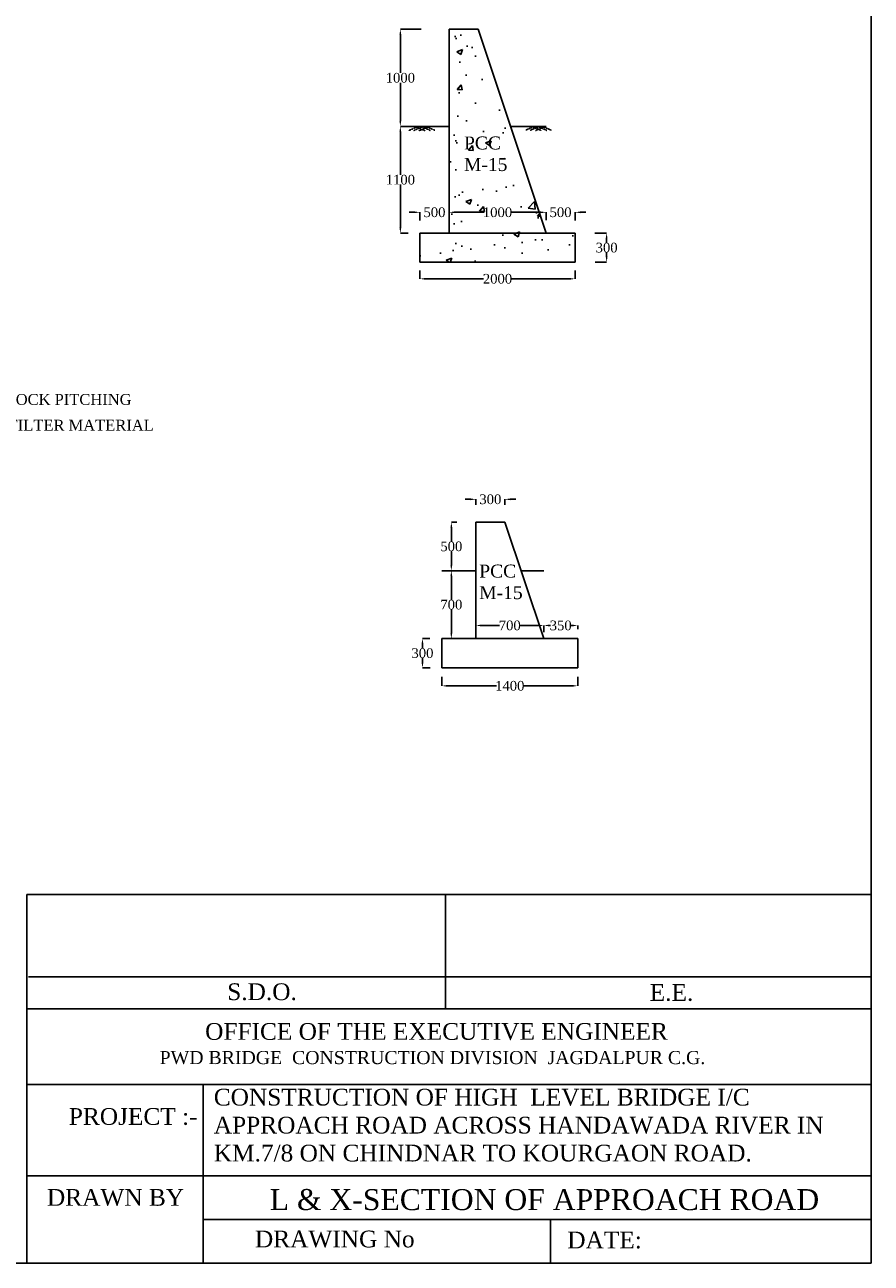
# Model space of a CAD drawing. Header units: millimetres. Extents: x -18859927 to 5748923, y -509130 to 320261.
# Tile 3 of 5: x 5670392 to 5748923, y -509130 to -394276. Entities that reach past the tile are written whole.
import ezdxf

# ---------------------------------------------------------------- set-up
doc = ezdxf.new("R2010")
doc.units = ezdxf.units.MM
doc.header["$MEASUREMENT"] = 0
doc.linetypes.add('HIDDEN', pattern=[0.375, 0.25, -0.125])
doc.styles.get("Standard").update_dxf_attribs({"font": 'times.ttf'})
doc.styles.add('style1', font='txt.shx', dxfattribs={"height": 1})
doc.dimstyles.get("Standard").update_dxf_attribs({"dimtxt": 400, "dimasz": 215, "dimexe": 0.18, "dimexo": 0.0625, "dimgap": 0.09, "dimtad": 0, "dimtih": 1, "dimtoh": 1, "dimdec": 0, "dimzin": 4, "dimdsep": 46, "dimtxsty": 'Standard', "dimblk": 'OPEN90', "dimcen": 0, "dimadec": 0, "dimazin": 1, "dimtfac": 1, "dimtdec": 0, "dimtix": 1, "dimtofl": 0, "dimtmove": 0, "dimatfit": 3, "dimldrblk": 'OPEN30', "dimfxl": 0, "dimtolj": 1, "dimtzin": 0, "dimarcsym": 0})
pattern_1 = [(50, (544616.2, -542207), (5379.4514, -470.641), [562.5, -6187.5]), (355, (544616, -542207), (-1040.635, 5641.441), [450, -4950]), (100.45144, (545064.5, -542246), (4338.8164, 5170.8), [478.0514, -5258.566]), (46.1842, (544616, -540707), (8004.31, -1241.395), [843.75, -9281.25]), (96.63564, (545283, -540810), (7009.965, 7305.89), [717.078, -7887.853]), (351.18416, (544616, -540707), (7009.965, 7305.89), [675, -7425]), (21, (545366.2, -541082), (4476.803, -3019.6417), [562.5, -6187.5]), (326, (545366, -541082), (1824.865, 5438.6253), [450, -4950]), (71.45144, (545739.3, -541333.5), (6301.668, 2418.9836), [478.0514, -5258.566]), (37.5, (544616.2, -542206.8), (91.1989, 2496.7039), [0, -4890, 0, -5025, 0, -4968.75]), (7.5, (544616.2, -542206.8), (1973.0215, 2958.0878), [0, -2865, 0, -4777.5, 0, -1893.75]), (327.5, (542943.7, -542206.8), (4003.6683, -169.1615), [0, -1875, 0, -5850, 0, -7762.5]), (317.5, (542193.7, -542206.8), (4373.8963, 750.7874), [0, -2437.5, 0, -3885, 0, -5512.5])]

# ---------------------------------------------------------------- blocks, each defined once
blk = doc.blocks.new('*D27')
at = {"color": 0, "linetype": 'Continuous', "lineweight": -2, "transparency": 16777216}
for p, q in [((5707168, -394695), (5705238, -394695)), ((5705238, -395195), (5705238, -398737)), ((5705238, -403195), (5705238, -399653)), ((5707051, -403695), (5705238, -403695))]:
    blk.add_line(p, q, dxfattribs=at)
at = {"color": 0, "linetype": 'Continuous', "transparency": 16777216}
for points in [[(5705154, -395195), (5705321, -395195), (5705238, -394695)], [(5705154, -403195), (5705321, -403195), (5705238, -403695)]]:
    blk.add_solid(points, dxfattribs=at)
at = {"layer": 'Defpoints', "color": 0, "linetype": 'Continuous', "transparency": 16777216}
for p in [(5707168, -394695), (5705238, -403695), (5707051, -403695)]:
    blk.add_point(p, dxfattribs=at)
at = {"color": 0, "linetype": 'Continuous', "transparency": 16777216, "insert": (5705238, -399195), "char_height": 500, "attachment_point": 5}
blk.add_mtext('\\A1;{\\H1.8x;1000}', dxfattribs=at)
blk = doc.blocks.new('*D28')
at = {"color": 0, "linetype": 'Continuous', "lineweight": -2, "transparency": 16777216}
for p, q in [((5707051, -403695), (5705238, -403695)), ((5705238, -404195), (5705238, -408187)), ((5705238, -413095), (5705238, -409103)), ((5705971, -413595), (5705238, -413595))]:
    blk.add_line(p, q, dxfattribs=at)
at = {"color": 0, "linetype": 'Continuous', "transparency": 16777216}
for points in [[(5705154, -404195), (5705321, -404195), (5705238, -403695)], [(5705154, -413095), (5705321, -413095), (5705238, -413595)]]:
    blk.add_solid(points, dxfattribs=at)
at = {"layer": 'Defpoints', "color": 0, "linetype": 'Continuous', "transparency": 16777216}
for p in [(5707051, -403695), (5705238, -413595), (5705971, -413595)]:
    blk.add_point(p, dxfattribs=at)
at = {"color": 0, "linetype": 'Continuous', "transparency": 16777216, "insert": (5705238, -408645), "char_height": 500, "attachment_point": 5}
blk.add_mtext('\\A1;{\\H1.8x;1100}', dxfattribs=at)
blk = doc.blocks.new('*D29')
at = {"color": 0, "linetype": 'Continuous', "lineweight": -2, "transparency": 16777216}
for p, q in [((5723294, -413595), (5724373, -413595)), ((5724373, -414095), (5724373, -414487)), ((5724373, -415795), (5724373, -415403)), ((5723318, -416295), (5724373, -416295))]:
    blk.add_line(p, q, dxfattribs=at)
at = {"color": 0, "linetype": 'Continuous', "transparency": 16777216}
for points in [[(5724290, -414095), (5724456, -414095), (5724373, -413595)], [(5724290, -415795), (5724456, -415795), (5724373, -416295)]]:
    blk.add_solid(points, dxfattribs=at)
at = {"layer": 'Defpoints', "color": 0, "linetype": 'Continuous', "transparency": 16777216}
for p in [(5723294, -413595), (5723318, -416295), (5724373, -416295)]:
    blk.add_point(p, dxfattribs=at)
at = {"color": 0, "linetype": 'Continuous', "transparency": 16777216, "insert": (5724373, -414945), "char_height": 500, "attachment_point": 5}
blk.add_mtext('\\A1;{\\H1.8x;300}', dxfattribs=at)
blk = doc.blocks.new('*D30')
at = {"color": 0, "linetype": 'Continuous', "lineweight": -2, "transparency": 16777216}
for p, q in [((5707051, -417067), (5707051, -417838)), ((5707551, -417837), (5712960, -417837)), ((5720951, -417837), (5715542, -417837)), ((5721451, -417067), (5721451, -417838))]:
    blk.add_line(p, q, dxfattribs=at)
at = {"color": 0, "linetype": 'Continuous', "transparency": 16777216}
for points in [[(5707551, -417754), (5707551, -417921), (5707051, -417837)], [(5720951, -417754), (5720951, -417921), (5721451, -417837)]]:
    blk.add_solid(points, dxfattribs=at)
at = {"layer": 'Defpoints', "color": 0, "linetype": 'Continuous', "transparency": 16777216}
for p in [(5707051, -417067), (5721451, -417067), (5721451, -417837)]:
    blk.add_point(p, dxfattribs=at)
at = {"color": 0, "linetype": 'Continuous', "transparency": 16777216, "insert": (5714251, -417837), "char_height": 500, "attachment_point": 5}
blk.add_mtext('\\A1;{\\H1.8x;2000}', dxfattribs=at)
blk = doc.blocks.new('*D44')
at = {"color": 0, "linetype": 'Continuous', "lineweight": -2, "transparency": 16777216}
for p, q in [((5709751, -412199), (5709751, -411668)), ((5710251, -411668), (5713023, -411668)), ((5718251, -411668), (5715478, -411668)), ((5718751, -412403), (5718751, -411668))]:
    blk.add_line(p, q, dxfattribs=at)
at = {"color": 0, "linetype": 'Continuous', "transparency": 16777216}
for points in [[(5710251, -411585), (5710251, -411751), (5709751, -411668)], [(5718251, -411585), (5718251, -411751), (5718751, -411668)]]:
    blk.add_solid(points, dxfattribs=at)
at = {"layer": 'Defpoints', "color": 0, "linetype": 'Continuous', "transparency": 16777216}
for p in [(5709751, -412199), (5718751, -411668), (5718751, -412403)]:
    blk.add_point(p, dxfattribs=at)
at = {"color": 0, "linetype": 'Continuous', "transparency": 16777216, "insert": (5714251, -411668), "char_height": 500, "attachment_point": 5}
blk.add_mtext('\\A1;{\\H1.8x;1000}', dxfattribs=at)
blk = doc.blocks.new('*D45')
at = {"color": 0, "linetype": 'Continuous', "lineweight": -2, "transparency": 16777216}
for p, q in [((5706551, -411668), (5706051, -411668)), ((5707051, -412420), (5707051, -411668)), ((5709751, -412199), (5709751, -411668)), ((5710251, -411668), (5710751, -411668))]:
    blk.add_line(p, q, dxfattribs=at)
at = {"color": 0, "linetype": 'Continuous', "transparency": 16777216}
for points in [[(5706551, -411585), (5706551, -411751), (5707051, -411668)], [(5710251, -411585), (5710251, -411751), (5709751, -411668)]]:
    blk.add_solid(points, dxfattribs=at)
at = {"layer": 'Defpoints', "color": 0, "linetype": 'Continuous', "transparency": 16777216}
for p in [(5709751, -411668), (5709751, -412199), (5707051, -412420)]:
    blk.add_point(p, dxfattribs=at)
at = {"color": 0, "linetype": 'Continuous', "transparency": 16777216, "insert": (5708401, -411668), "char_height": 500, "attachment_point": 5}
blk.add_mtext('\\A1;{\\H1.8x;500}', dxfattribs=at)
blk = doc.blocks.new('*D31')
at = {"color": 0, "linetype": 'Continuous', "lineweight": -2, "transparency": 16777216}
for p, q in [((5718251, -411668), (5717751, -411668)), ((5718751, -412403), (5718751, -411668)), ((5721451, -412418), (5721451, -411668)), ((5721951, -411668), (5722451, -411668))]:
    blk.add_line(p, q, dxfattribs=at)
at = {"color": 0, "linetype": 'Continuous', "transparency": 16777216}
for points in [[(5718251, -411585), (5718251, -411751), (5718751, -411668)], [(5721951, -411585), (5721951, -411751), (5721451, -411668)]]:
    blk.add_solid(points, dxfattribs=at)
at = {"layer": 'Defpoints', "color": 0, "linetype": 'Continuous', "transparency": 16777216}
for p in [(5721451, -411668), (5718751, -412403), (5721451, -412418)]:
    blk.add_point(p, dxfattribs=at)
at = {"color": 0, "linetype": 'Continuous', "transparency": 16777216, "insert": (5720101, -411668), "char_height": 500, "attachment_point": 5}
blk.add_mtext('\\A1;{\\H1.8x;500}', dxfattribs=at)
blk = doc.blocks.new('*D20')
at = {"color": 0, "linetype": 'Continuous', "lineweight": -2, "transparency": 16777216}
for p, q in [((5711738, -438285), (5711238, -438285)), ((5712238, -438791), (5712238, -438285)), ((5714938, -438800), (5714938, -438285)), ((5715438, -438285), (5715938, -438285))]:
    blk.add_line(p, q, dxfattribs=at)
at = {"color": 0, "linetype": 'Continuous', "transparency": 16777216}
for points in [[(5711738, -438202), (5711738, -438369), (5712238, -438285)], [(5715438, -438202), (5715438, -438369), (5714938, -438285)]]:
    blk.add_solid(points, dxfattribs=at)
at = {"layer": 'Defpoints', "color": 0, "linetype": 'Continuous', "transparency": 16777216}
for p in [(5714938, -438285), (5712238, -438791), (5714938, -438800)]:
    blk.add_point(p, dxfattribs=at)
at = {"color": 0, "linetype": 'Continuous', "transparency": 16777216, "insert": (5713588, -438285), "char_height": 500, "attachment_point": 5}
blk.add_mtext('\\A1;{\\H1.8x;300}', dxfattribs=at)
blk = doc.blocks.new('*D21')
at = {"color": 0, "linetype": 'Continuous', "lineweight": -2, "transparency": 16777216}
for p, q in [((5710476, -440404), (5709968, -440404)), ((5709968, -440904), (5709968, -442196)), ((5709968, -444404), (5709968, -443112)), ((5710424, -444904), (5709968, -444904))]:
    blk.add_line(p, q, dxfattribs=at)
at = {"color": 0, "linetype": 'Continuous', "transparency": 16777216}
for points in [[(5709885, -440904), (5710051, -440904), (5709968, -440404)], [(5709885, -444404), (5710051, -444404), (5709968, -444904)]]:
    blk.add_solid(points, dxfattribs=at)
at = {"layer": 'Defpoints', "color": 0, "linetype": 'Continuous', "transparency": 16777216}
for p in [(5710476, -440404), (5709968, -444904), (5710424, -444904)]:
    blk.add_point(p, dxfattribs=at)
at = {"color": 0, "linetype": 'Continuous', "transparency": 16777216, "insert": (5709968, -442654), "char_height": 500, "attachment_point": 5}
blk.add_mtext('\\A1;{\\H1.8x;500}', dxfattribs=at)
blk = doc.blocks.new('*D22')
at = {"color": 0, "linetype": 'Continuous', "lineweight": -2, "transparency": 16777216}
for p, q in [((5710615, -444904), (5709968, -444904)), ((5709968, -445404), (5709968, -447594)), ((5709968, -450704), (5709968, -448513)), ((5710372, -451204), (5709968, -451204))]:
    blk.add_line(p, q, dxfattribs=at)
at = {"color": 0, "linetype": 'Continuous', "transparency": 16777216}
for points in [[(5709885, -445404), (5710051, -445404), (5709968, -444904)], [(5709885, -450704), (5710051, -450704), (5709968, -451204)]]:
    blk.add_solid(points, dxfattribs=at)
at = {"layer": 'Defpoints', "color": 0, "linetype": 'Continuous', "transparency": 16777216}
for p in [(5710615, -444904), (5709968, -451204), (5710372, -451204)]:
    blk.add_point(p, dxfattribs=at)
at = {"color": 0, "linetype": 'Continuous', "transparency": 16777216, "insert": (5709968, -448054), "char_height": 500, "attachment_point": 5}
blk.add_mtext('\\A1;{\\H1.8x;700}', dxfattribs=at)
blk = doc.blocks.new('*D23')
at = {"color": 0, "linetype": 'Continuous', "lineweight": -2, "transparency": 16777216}
for p, q in [((5707980, -451204), (5707289, -451204)), ((5707289, -451704), (5707289, -452096)), ((5707289, -453404), (5707289, -453012)), ((5707998, -453904), (5707289, -453904))]:
    blk.add_line(p, q, dxfattribs=at)
at = {"color": 0, "linetype": 'Continuous', "transparency": 16777216}
for points in [[(5707205, -451704), (5707372, -451704), (5707289, -451204)], [(5707205, -453404), (5707372, -453404), (5707289, -453904)]]:
    blk.add_solid(points, dxfattribs=at)
at = {"layer": 'Defpoints', "color": 0, "linetype": 'Continuous', "transparency": 16777216}
for p in [(5707980, -451204), (5707289, -453904), (5707998, -453904)]:
    blk.add_point(p, dxfattribs=at)
at = {"color": 0, "linetype": 'Continuous', "transparency": 16777216, "insert": (5707289, -452554), "char_height": 500, "attachment_point": 5}
blk.add_mtext('\\A1;{\\H1.8x;300}', dxfattribs=at)
blk = doc.blocks.new('*D24')
at = {"color": 0, "linetype": 'Continuous', "lineweight": -2, "transparency": 16777216}
for p, q in [((5709088, -454744), (5709088, -455584)), ((5721688, -454744), (5721688, -455584)), ((5709588, -455583), (5714160, -455583)), ((5721188, -455583), (5716615, -455583))]:
    blk.add_line(p, q, dxfattribs=at)
at = {"color": 0, "linetype": 'Continuous', "transparency": 16777216}
for points in [[(5709588, -455500), (5709588, -455667), (5709088, -455583)], [(5721188, -455500), (5721188, -455667), (5721688, -455583)]]:
    blk.add_solid(points, dxfattribs=at)
at = {"layer": 'Defpoints', "color": 0, "linetype": 'Continuous', "transparency": 16777216}
for p in [(5709088, -454744), (5721688, -454744), (5721688, -455583)]:
    blk.add_point(p, dxfattribs=at)
at = {"color": 0, "linetype": 'Continuous', "transparency": 16777216, "insert": (5715388, -455583), "char_height": 500, "attachment_point": 5}
blk.add_mtext('\\A1;{\\H1.8x;1400}', dxfattribs=at)
blk = doc.blocks.new('*D46')
at = {"color": 0, "linetype": 'Continuous', "lineweight": -2, "transparency": 16777216}
for p, q in [((5712238, -451204), (5712238, -449985)), ((5712738, -449985), (5714439, -449985)), ((5718038, -449985), (5716336, -449985)), ((5718538, -450594), (5718538, -449985))]:
    blk.add_line(p, q, dxfattribs=at)
at = {"color": 0, "linetype": 'Continuous', "transparency": 16777216}
for points in [[(5712738, -449902), (5712738, -450068), (5712238, -449985)], [(5718038, -449902), (5718038, -450068), (5718538, -449985)]]:
    blk.add_solid(points, dxfattribs=at)
at = {"layer": 'Defpoints', "color": 0, "linetype": 'Continuous', "transparency": 16777216}
for p in [(5718538, -449985), (5712238, -451204), (5718538, -450594)]:
    blk.add_point(p, dxfattribs=at)
at = {"color": 0, "linetype": 'Continuous', "transparency": 16777216, "insert": (5715388, -449985), "char_height": 500, "attachment_point": 5}
blk.add_mtext('\\A1;{\\H1.8x;700}', dxfattribs=at)
blk = doc.blocks.new('*D25')
at = {"color": 0, "linetype": 'Continuous', "lineweight": -2, "transparency": 16777216}
for p, q in [((5718538, -450400), (5718538, -449985)), ((5719038, -449985), (5719167, -449985)), ((5721188, -449985), (5721059, -449985)), ((5721688, -450328), (5721688, -449985))]:
    blk.add_line(p, q, dxfattribs=at)
at = {"color": 0, "linetype": 'Continuous', "transparency": 16777216}
for points in [[(5719038, -449902), (5719038, -450068), (5718538, -449985)], [(5721188, -449902), (5721188, -450068), (5721688, -449985)]]:
    blk.add_solid(points, dxfattribs=at)
at = {"layer": 'Defpoints', "color": 0, "linetype": 'Continuous', "transparency": 16777216}
for p in [(5721688, -449985), (5718538, -450400), (5721688, -450328)]:
    blk.add_point(p, dxfattribs=at)
at = {"color": 0, "linetype": 'Continuous', "transparency": 16777216, "insert": (5720113, -449985), "char_height": 500, "attachment_point": 5}
blk.add_mtext('\\A1;{\\H1.8x;350}', dxfattribs=at)

msp = doc.modelspace()

# ---------------------------------------------------------------- hatches: boundary and pattern name
at = {"linetype": 'Continuous'}
h = msp.add_hatch(dxfattribs=at)
h.set_pattern_fill('AR-CONC', color=0, scale=750)
h.set_pattern_definition(pattern_1)
h.paths.add_polyline_path([(5712450.6, -394695.2), (5709750.6, -394695.2), (5709750.6, -413595.2), (5718750.6, -413595.2)])
h.paths.add_polyline_path([(5712742.5, -412522.8), (5715650.4, -412522.8), (5715650.4, -410801.1), (5712742.5, -410801.1)], flags=24)
h.paths.add_polyline_path([(5707270.8, -412522.8), (5709514.2, -412522.8), (5709514.2, -410801.1), (5707270.8, -410801.1)], flags=9)
h = msp.add_hatch(dxfattribs=at)
h.set_pattern_fill('AR-CONC', color=0, scale=750)
h.set_pattern_definition(pattern_1)
h.paths.add_polyline_path([(5707050.6, -413595.2), (5707050.6, -416295.2), (5721450.6, -416295.2), (5721450.6, -413595.2)])

# ---------------------------------------------------------------- linework, layer by layer
at = {"linetype": 'Continuous', "ltscale": 10000}
for p, q in [((5748923.3, -509129.5), (5748923.3, -303623.5)), ((5670581.8, -474942.4), (5670581.8, -509115.1))]:
    msp.add_line(p, q, dxfattribs=at)
at = {"color": 0, "linetype": 'Continuous'}
for p, q in [((5709750.6, -394695.2), (5712450.6, -394695.2)), ((5709750.6, -394695.2), (5709750.6, -413595.2)), ((5712450.6, -394695.2), (5718750.6, -413595.2)), ((5707050.6, -403695.2), (5709750.6, -403695.2)), ((5715450.6, -403695.2), (5718750.6, -403695.2)), ((5707050.6, -413595.2), (5721450.6, -413595.2)), ((5707050.6, -413595.2), (5707050.6, -416295.2)), ((5721450.6, -413595.2), (5721450.6, -416295.2)), ((5707050.6, -416295.2), (5721450.6, -416295.2)), ((5712237.9, -440403.7), (5712237.9, -451203.7)), ((5712237.9, -440403.7), (5714937.9, -440403.7)), ((5714937.9, -440403.7), (5718537.9, -451203.7)), ((5709087.9, -444903.7), (5712237.9, -444903.7)), ((5716437.9, -444903.7), (5718537.9, -444903.7)), ((5709087.9, -451203.7), (5709087.9, -453903.7)), ((5709087.9, -451203.7), (5721687.9, -451203.7)), ((5721687.9, -451203.7), (5721687.9, -453903.7)), ((5709087.9, -453903.7), (5721687.9, -453903.7)), ((5447176.8, -509115.1), (5748923.3, -509115.1))]:
    msp.add_line(p, q, dxfattribs=at)
at = {"color": 0, "linetype": 'HIDDEN'}
for p, q in [((5706833.9, -403728.7), (5706064.1, -404068.6)), ((5707251, -403742.9), (5706481.2, -404082.7)), ((5706749.8, -403759.9), (5707519.6, -404099.8)), ((5707752.2, -403759.9), (5706982.4, -404099.8)), ((5707251, -403742.9), (5708020.8, -404082.7)), ((5707668.2, -403728.7), (5708437.9, -404068.6)), ((5717627.4, -403715.9), (5716857.6, -404055.8)), ((5718044.5, -403730.1), (5717274.8, -404070)), ((5717543.3, -403747.2), (5718313.1, -404087)), ((5718545.7, -403747.2), (5717776, -404087)), ((5718044.5, -403730.1), (5718814.3, -404070)), ((5718461.7, -403715.9), (5719231.5, -404055.8))]:
    msp.add_line(p, q, dxfattribs=at)
at = {"color": 0}
for p, q in [((5670581.8, -474942.4), (5748923.3, -474942.4)), ((5709436.8, -474942.4), (5709436.8, -485534.9)), ((5670737.4, -482564.1), (5748923.3, -482564.1)), ((5670581.8, -485534.9), (5748923.3, -485534.9)), ((5670581.8, -492558.9), (5690104.3, -492558.9)), ((5686930.5, -492558.9, -33750), (5686930.5, -509115.1, -33750)), ((5686930.5, -492558.9), (5686930.5, -509115.1)), ((5690104.3, -492558.9), (5748923.3, -492558.9)), ((5670581.8, -501015.2, 949), (5690104.3, -501015.2, 8160.4)), ((5690104.3, -501015.2, 12282.3), (5748923.3, -501015.2, 34009.5)), ((5686930.5, -505065.2, -33750), (5748923.3, -505065.2, 386.8)), ((5719162.6, -505065.2), (5719162.6, -509115.1))]:
    msp.add_line(p, q, dxfattribs=at)

# ---------------------------------------------------------------- texts
at = {"color": 0, "char_height": 1200, "attachment_point": 1}
for insert in [(5711142.7, -404638.3), (5712557.8, -444340)]:
    msp.add_mtext('PCC\\PM-15', dxfattribs=dict(at, insert=insert))
at = {"color": 0, "linetype": 'Continuous', "char_height": 1012.5, "attachment_point": 4}
for s, insert in [('300MM THICK BLOCK PITCHING', (5657149.9, -429031.1)), ('150MM THICK FILTER MATERIAL', (5658446.1, -431418.4))]:
    msp.add_mtext(s, dxfattribs=dict(at, insert=insert))
at = {"color": 0, "attachment_point": 1, "style": 'style1'}
for s, insert, char_height in [('{\\fTimes New Roman|b0|i0|c0|p18;S.D.O.                         }', (5689173.8, -483171.5, 33750), 1555.2), ('{\\fTimes New Roman|b0|i0|c0|p18;E.E.                         }', (5728370.5, -483239.9), 1555.2), ('{\\fTimes New Roman|b0|i0|c0|p18;                      OFFICE OF THE EXECUTIVE ENGINEER \\P       \\H0.7813x;          PWD BRIDGE  CONSTRUCTION DIVISION  JAGDALPUR C.G. \\H1.28x;  }', (5674204.5, -486855.8, -27000), 1555.2), ('{\\fTimes New Roman|b0|i0|c0|p18;PROJECT :-                       }', (5674481, -494739.6, -33750), 1555.2), ('{\\fTimes New Roman|b0|i0|c0|p18;DRAWN BY                        }', (5672451.3, -502246.2, 33750), 1555.2), ('{\\fTimes New Roman|b0|i0|c0|p18;L & X-SECTION OF APPROACH ROAD     }', (5693114.8, -502255.8), 1944), ('{\\fTimes New Roman|b0|i0|c0|p18;DRAWING No                      }', (5691749.6, -506105.9), 1555.2), ('{\\fTimes New Roman|b0|i0|c0|p18;DATE:                       }', (5720726.4, -506197.9, 33750), 1555.2)]:
    msp.add_mtext(s, dxfattribs=dict(at, insert=insert, char_height=char_height))
at = {"color": 0, "insert": (5687928.6, -492951.5), "char_height": 1555.2, "width": 59066.613, "attachment_point": 1, "style": 'style1'}
msp.add_mtext('\\A1;{\\fTimes New Roman|b0|i0|c0|p18;CONSTRUCTION OF HIGH  LEVEL BRIDGE I/C APPROACH ROAD ACROSS HANDAWADA RIVER IN KM.7/8\\H1x; ON CHINDNAR TO KOURGAON ROAD.}', dxfattribs=at)

# ---------------------------------------------------------------- dimensions: what is measured, and where the dimension line sits
at = {"color": 0, "linetype": 'Continuous'}
for base, p1, p2, text, picture, middle in [((5705237.7, -403695.2), (5707167.9, -394695.2), (5707050.6, -403695.2), '{\\H1.8x;1000}', '*D27', (5705237.7, -399195.2)), ((5705237.7, -413595.2), (5707050.6, -403695.2), (5705970.9, -413595.2), '{\\H1.8x;1100}', '*D28', (5705237.7, -408645.2))]:
    dim = msp.add_linear_dim(base=base, p1=p1, p2=p2, angle=90, text=text, dimstyle='Standard', override={"dimtxt": 500, "dimasz": 500, "dimfxl": 300}, dxfattribs=at)
    dim.commit()
    dim.dimension.update_dxf_attribs({"geometry": picture, "text_midpoint": middle, "dimtype": 160})
for base, p1, p2, text, picture, middle in [((5709750.6, -411668.1), (5707050.6, -412420.2), (5709750.6, -412198.7), '{\\H1.8x;500}', '*D45', (5708400.6, -411668.1)), ((5718750.7, -411668.1), (5709750.6, -412198.7), (5718750.7, -412403.3), '{\\H1.8x;1000}', '*D44', (5714250.6, -411668.1)), ((5721450.6, -411668.1), (5718750.7, -412403.3), (5721450.6, -412418.5), '{\\H1.8x;500}', '*D31', (5720100.6, -411668.1)), ((5721450.6, -417837.5), (5707050.6, -417066.5), (5721450.6, -417066.5), '{\\H1.8x;2000}', '*D30', (5714250.6, -417837.5)), ((5714937.9, -438285.3), (5712237.9, -438791.2), (5714937.9, -438799.8), '{\\H1.8x;300}', '*D20', (5713587.9, -438285.3)), ((5718537.9, -449985.2), (5712237.9, -451203.7), (5718537.9, -450594.1), '{\\H1.8x;700}', '*D46', (5715387.9, -449985.2)), ((5721687.9, -449984.9), (5718537.9, -450399.8), (5721687.9, -450327.6), '{\\H1.8x;350}', '*D25', (5720112.9, -449984.9)), ((5721687.9, -455583.4), (5709087.9, -454743.7), (5721687.9, -454743.7), '{\\H1.8x;1400}', '*D24', (5715387.9, -455583.4))]:
    dim = msp.add_linear_dim(base=base, p1=p1, p2=p2, text=text, dimstyle='Standard', override={"dimtxt": 500, "dimasz": 500, "dimfxl": 300}, dxfattribs=at)
    dim.commit()
    dim.dimension.update_dxf_attribs({"geometry": picture, "text_midpoint": middle})
for base, p1, p2, text, picture, middle in [((5724372.9, -416295.2), (5723294.1, -413595.2), (5723317.7, -416295.2), '{\\H1.8x;300}', '*D29', (5724372.9, -414945.2)), ((5709968.1, -444903.7), (5710476.4, -440403.7), (5710423.9, -444903.7), '{\\H1.8x;500}', '*D21', (5709968.1, -442653.7)), ((5709968.1, -451203.7), (5710614.9, -444903.7), (5710371.8, -451203.7), '{\\H1.8x;700}', '*D22', (5709968.1, -448053.7)), ((5707288.7, -453903.7), (5707980.2, -451203.7), (5707998.4, -453903.7), '{\\H1.8x;300}', '*D23', (5707288.7, -452553.7))]:
    dim = msp.add_linear_dim(base=base, p1=p1, p2=p2, angle=90, text=text, dimstyle='Standard', override={"dimtxt": 500, "dimasz": 500, "dimfxl": 300}, dxfattribs=at)
    dim.commit()
    dim.dimension.update_dxf_attribs({"geometry": picture, "text_midpoint": middle})

# ---------------------------------------------------------------- leaders
at = {"color": 0, "linetype": 'Continuous', "annotation_type": 0, "has_hookline": 1, "hookline_direction": 0}
for points, text_width in [([(5655093.7, -433059.5), (5655093.7, -429031.1), (5657149.8, -429031.1)], 22551.7), ([(5656389.9, -435446.8), (5656389.9, -431418.4), (5658446, -431418.4)], 23172.2)]:
    msp.add_leader(points, dimstyle='Standard', override={"dimtxt": 500, "dimasz": 1500, "dimfxl": 300}, dxfattribs=dict(at, text_width=text_width))

doc.saveas('drawing.dxf')
